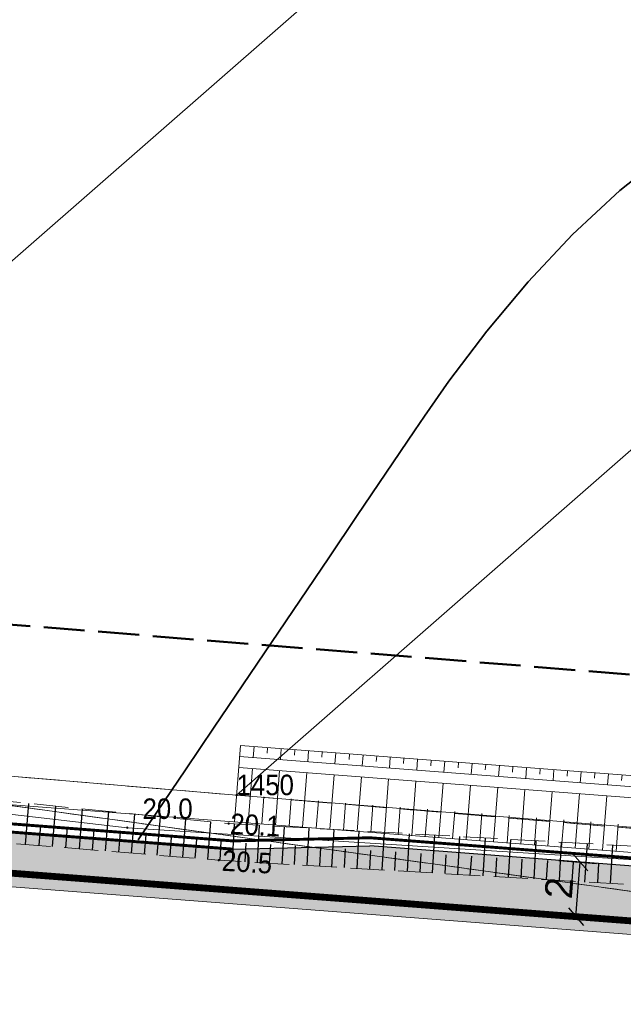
# Model space of a CAD drawing. Header units: metres. Extents: x 6551181 to 6555585, y 5935140 to 5937297.
# Tile 78 of 97: x 6551694 to 6551716, y 5935946 to 5935982. Entities that reach past the tile are written whole.
import ezdxf
from ezdxf.enums import TextEntityAlignment as Align

# ---------------------------------------------------------------- set-up
doc = ezdxf.new("R2010")
doc.units = ezdxf.units.M
for name, pattern in [('1.5_0.5', [2, 1.5, -0.5]), ('218-500', [1, 0.5, -0.5]), ('219-500', [0]), ('HIDDEN2', [0.1875, 0.125, -0.0625]), ('mz1.25_0.5', [1.75, 1.25, -0.5])]:
    doc.linetypes.add(name, pattern=pattern)
for name, color, linetype in [('000 Inne (niezydentyfikowane)', 7, 'Continuous'), ('203-Punkt załamania granicy działki nie stabilizowany', 7, 'Continuous'), ('203-Punkt załamania granicy działki nie stabilizowany-Atr104', 7, 'Continuous'), ('217-Granica konturu klasyfikcyjnego', 7, 'Continuous'), ('218-Granica użytku', 7, 'Continuous'), ('219-Linia granicy', 7, 'Continuous'), ('814-Warstwica pogrubiona linia', 7, 'Continuous'), ('_obrzeże 8x30', 2, 'Continuous'), ('jezdnia (powierzchnia)', 7, 'Continuous'), ('Obszar opracowania', 7, 'Continuous'), ('przewód telekomunikacyjny (linia)', 7, 'Continuous'), ('punkt wysokościowy naturalny', 7, 'Continuous'), ('punkt wysokościowy naturalny-Atr2', 7, 'Continuous'), ('skarpa nieumocniona (powierzchnia)', 7, 'Continuous')]:
    doc.layers.add(name, color=color, linetype=linetype)
for name, color, linetype, lineweight in [('_krawężnik 15x30', 30, 'Continuous', 13), ('_kreskowanie chodnik', 52, 'Continuous', 0), ('_kreskowanie zjazd', 252, 'Continuous', 0), ('_rowy', 3, 'Continuous', 13), ('_rowy2', 3, 'Continuous', 13), ('_wymiar', 140, 'Continuous', 5)]:
    doc.layers.add(name, color=color, linetype=linetype, lineweight=lineweight)
doc.layers.add('_linie pomocnicze', color=202, linetype='Continuous', lineweight=13, plot=False)
doc.styles.add('marcin', font='arial.ttf')
doc.styles.get("Standard").update_dxf_attribs({"font": 'arial.ttf'})
doc.dimstyles.new('marcin', dxfattribs={"dimscale": 0.2, "dimtxt": 8, "dimasz": 6, "dimexe": 3, "dimexo": 0.625, "dimgap": 3, "dimtad": 1, "dimdec": 3, "dimrnd": 0.01, "dimtxsty": 'marcin', "dimblk": 'OBLIQUE', "dimcen": 2.5, "dimclrd": 256, "dimadec": 0, "dimazin": 0, "dimtfac": 1, "dimtdec": 3, "dimtmove": 1, "dimatfit": 3, "dimfxl": 8, "dimfxlon": 1, "dimarcsym": 0})

# ---------------------------------------------------------------- blocks, each defined once
blk = doc.blocks.new('203')
at = {"linetype": 'Continuous', "lineweight": 0}
h = blk.add_hatch(color=0, dxfattribs=at)
edge = h.paths.add_edge_path()
edge.add_arc((0, 0), 0.045, 0, 360)
blk = doc.blocks.new('PW01')
at = {"linetype": 'Continuous', "lineweight": 13}
h = blk.add_hatch(color=0, dxfattribs=at)
edge = h.paths.add_edge_path()
edge.add_arc((0, 0), 0.045, 0, 360)
blk = doc.blocks.new('_Oblique')
at = {"color": 0, "linetype": 'ByBlock', "lineweight": -2}
blk.add_line((-0.5, -0.5), (0.5, 0.5), dxfattribs=at)
blk = doc.blocks.new('*D1209')
at = {"layer": '_wymiar', "color": 0, "lineweight": -2, "transparency": 16777216}
for p, q in [((6551714.018, 5935950.857), (6551715.396, 5935950.751)), ((6551713.865, 5935948.863), (6551715.242, 5935948.757))]:
    blk.add_line(p, q, dxfattribs=at)
at = {"layer": '_wymiar', "lineweight": -2, "transparency": 16777216}
blk.add_line((6551714.644, 5935948.803), (6551714.798, 5935950.797), dxfattribs=at)
at = {"layer": 'Defpoints', "color": 0, "transparency": 16777216}
for p in [(6551713.894, 5935950.867), (6551714.798, 5935950.797), (6551713.74, 5935948.873)]:
    blk.add_point(p, dxfattribs=at)
at = {"layer": '_wymiar', "lineweight": -2, "transparency": 16777216, "xscale": 0.6000000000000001, "yscale": 0.6000000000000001, "zscale": 0.6000000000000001}
for p, rotation in [((6551714.798, 5935950.797), 85.59277261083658), ((6551714.644, 5935948.803), 265.5927726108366)]:
    blk.add_blockref('_Oblique', p, dxfattribs=dict(at, rotation=rotation))
at = {"layer": '_wymiar', "color": 0, "transparency": 16777216, "insert": (6551714.021, 5935949.854), "char_height": 1, "attachment_point": 5, "rotation": 85.5928, "style": 'marcin'}
blk.add_mtext('2', dxfattribs=at)

msp = doc.modelspace()

# ---------------------------------------------------------------- hatches: boundary and pattern name
at = {"layer": '_kreskowanie chodnik'}
h = msp.add_hatch(color=223, dxfattribs=at)
h.dxf.hatch_style = 1
h.paths.add_polyline_path([(6551361.9151, 5936137.4929), (6551364.0337, 5936137.4929), (6551364.3599, 5936137.8159), (6551361.3348, 5936141.0225), (6551359.8914, 5936139.6381), (6551359.8913, 5936139.638)])
h.paths.add_polyline_path([(6551380.1526, 5936119.3023, -0.0024274), (6551383.5731, 5936115.8572), (6551383.5731, 5936115.8572), (6551385.7012, 5936115.8292), (6551386.0588, 5936116.1787, 0.0031812), (6551381.5649, 5936120.7183), (6551367.9318, 5936134.3165), (6551367.5765, 5936133.9646), (6551367.5792, 5936131.8433)])
h.paths.add_polyline_path([(6551427.8011, 5936072.0648, -0.0079112), (6551423.437, 5936076.5601), (6551394.6741, 5936107.1418, 0.0037268), (6551389.5375, 5936112.5838), (6551389.5375, 5936112.5838), (6551389.1765, 5936112.2379), (6551389.1363, 5936110.1082, -0.0029746), (6551393.2134, 5936105.7757), (6551421.9802, 5936075.1899, 0.0058707), (6551425.2377, 5936071.8069), (6551427.4311, 5936071.7391)])
h.paths.add_polyline_path([(6551509.0487, 5936009.3448), (6551499.4703, 5936015.6354, -0.014146), (6551476.3685, 5936031.761), (6551467.4747, 5936038.3509, -0.0195357), (6551446.2823, 5936055.375), (6551437.7324, 5936062.8108, -0.010811), (6551431.3954, 5936068.5674), (6551431.0185, 5936068.2357), (6551430.9839, 5936066.2071, 0.0091534), (6551436.4199, 5936061.3017), (6551444.9698, 5936053.8659, 0.0195357), (6551466.284, 5936036.744), (6551475.1778, 5936030.1541, 0.014146), (6551498.3724, 5936013.9637), (6551506.5985, 5936008.5612), (6551508.6757, 5936008.9916)])
h.paths.add_polyline_path([(6551576.1216, 5935970.8749), (6551576.2833, 5935971.348, -0.0591224), (6551544.8377, 5935986.4374), (6551517.8132, 5936003.5887), (6551513.1363, 5936006.6602), (6551512.855, 5936006.2468), (6551513.2853, 5936004.1696), (6551513.2853, 5936004.1696), (6551516.7283, 5936001.9084), (6551543.766, 5935984.7488, 0.0566981), (6551574.267, 5935969.9309), (6551574.267, 5935969.9309)])
h.paths.add_polyline_path([(6551591.7085, 5935964.9446), (6551593.4627, 5935966.0998), (6551593.8882, 5935968.2679), (6551593.8884, 5935968.2689), (6551592.91, 5935968.4763), (6551592.5812, 5935966.8005, -0.0201257), (6551581.0571, 5935969.8064), (6551580.9035, 5935969.3306), (6551581.9193, 5935967.4615, 0.0168508), (6551591.7085, 5935964.9446)])
h.paths.add_polyline_path([(6551613.4044, 5935960.6424), (6551613.4491, 5935960.6336), (6551615.1652, 5935961.8255), (6551615.2615, 5935962.3161), (6551600.4251, 5935965.2276), (6551600.7371, 5935966.8177), (6551598.7804, 5935967.2324), (6551598.7798, 5935967.2298), (6551598.3662, 5935965.1221), (6551599.5493, 5935963.3613), (6551599.5493, 5935963.3613)])
h.paths.add_polyline_path([(6551620.1679, 5935961.3533), (6551620.07, 5935960.8543), (6551621.2097, 5935959.1107), (6551621.2097, 5935959.1107), (6551621.2547, 5935959.1019), (6551624.3175, 5935958.5008, 0.0114164), (6551642.3152, 5935955.3939), (6551642.3152, 5935955.3939), (6551644.0057, 5935956.6611), (6551644.0743, 5935957.1564, -0.0123461), (6551624.7026, 5935960.4634)])
h.paths.add_polyline_path([(6551649.0433, 5935956.4658), (6551648.9776, 5935955.9701), (6551650.239, 5935954.2925, 0.0127985), (6551670.6057, 5935952.1973), (6551677.038, 5935951.7015), (6551678.6488, 5935953.0818), (6551678.6872, 5935953.5803), (6551670.7594, 5935954.1913, -0.013718)])
h.paths.add_polyline_path([(6551707.1015, 5935951.3904), (6551702.0779, 5935951.2761), (6551702.0779, 5935951.2761), (6551683.634, 5935952.6976), (6551683.634, 5935952.6976), (6551685.0143, 5935951.0867), (6551730.6343, 5935947.5707), (6551750.6634, 5935946.1799), (6551752.2637, 5935947.5724), (6551752.2983, 5935948.0712), (6551730.7804, 5935949.5654), (6551707.1015, 5935951.3904)])
h.paths.add_polyline_path([(6551758.6441, 5935945.6257), (6551796.2401, 5935943.0151, 0.2134218), (6551800.84, 5935944.7005), (6551757.2863, 5935947.7248), (6551757.2517, 5935947.226)])
at = {"layer": '_kreskowanie zjazd'}
h = msp.add_hatch(color=256, dxfattribs=at)
h.dxf.hatch_style = 1
h.paths.add_polyline_path([(6551796.2401, 5935943.0151), (6551758.6441, 5935945.6257), (6551750.6634, 5935946.1799), (6551730.6343, 5935947.5707), (6551685.0143, 5935951.0867), (6551677.038, 5935951.7015), (6551670.6057, 5935952.1973, -0.0127985), (6551650.239, 5935954.2925, -0.0050001), (6551642.3152, 5935955.3939), (6551642.3152, 5935955.3939, -0.0114164), (6551624.3175, 5935958.5008), (6551621.2547, 5935959.1019), (6551621.2097, 5935959.1107), (6551613.4491, 5935960.6336), (6551613.4044, 5935960.6424), (6551599.5493, 5935963.3613), (6551599.5493, 5935963.3613), (6551595.2584, 5935964.2033, -0.0060443), (6551591.7085, 5935964.9446), (6551591.7085, 5935964.9446, -0.0084248), (6551586.7927, 5935966.1206, -0.0084248), (6551581.9193, 5935967.4615), (6551581.9193, 5935967.4615, -0.0000682), (6551581.88, 5935967.473), (6551581.88, 5935967.473, -0.0133357), (6551574.267, 5935969.9309), (6551574.267, 5935969.9309, -0.0502078), (6551547.0711, 5935982.7107, -0.0064718), (6551543.766, 5935984.7488), (6551516.7283, 5936001.9084), (6551513.2853, 5936004.1696), (6551513.2853, 5936004.1696), (6551506.5985, 5936008.5612), (6551498.3724, 5936013.9637, -0.014146), (6551475.1778, 5936030.1541), (6551466.284, 5936036.744, -0.0195357), (6551444.9698, 5936053.8659), (6551436.4199, 5936061.3017, -0.0077486), (6551431.8064, 5936065.4414, -0.0100015), (6551426.0452, 5936070.9924, -0.0073044), (6551421.9802, 5936075.1899), (6551393.2134, 5936105.7757, 0.0029746), (6551389.1363, 5936110.1082), (6551389.1363, 5936110.1082, 0.0040001), (6551383.5731, 5936115.8572), (6551383.5731, 5936115.8572, 0.0024274), (6551380.1526, 5936119.3023), (6551367.5792, 5936131.8433), (6551361.9151, 5936137.4929), (6551359.8144, 5936139.5881), (6551359.4506, 5936139.2449), (6551379.7995, 5936118.9483, -0.009403), (6551392.8482, 5936105.4342), (6551421.6159, 5936074.8473, 0.0250591), (6551436.0918, 5936060.9244), (6551444.6417, 5936053.4886, 0.0195357), (6551465.9863, 5936036.3423), (6551474.8802, 5936029.7523, 0.014146), (6551498.0979, 5936013.5458), (6551516.4571, 5936001.4883), (6551543.4981, 5935984.3266, 0.0932025), (6551595.1621, 5935963.7127), (6551624.2212, 5935958.0102, 0.0292221), (6551670.5673, 5935951.6987), (6551730.5978, 5935947.072), (6551796.2055, 5935942.5163)])

# ---------------------------------------------------------------- linework, layer by layer
at = {"layer": '000 Inne (niezydentyfikowane)', "color": 7, "linetype": 'Continuous', "lineweight": 25, "flags": 128}
for points in [[(6551694.51, 5935951.45), (6551694.63, 5935952.95)], [(6551695.5, 5935951.37), (6551695.62, 5935952.85)], [(6551696.48, 5935951.29), (6551696.6, 5935952.75)], [(6551697.44, 5935951.21), (6551697.56, 5935952.65)], [(6551698.39, 5935951.13), (6551698.51, 5935952.56)], [(6551699.33, 5935951.05), (6551699.45, 5935952.46)], [(6551700.26, 5935950.98), (6551700.37, 5935952.37)], [(6551695.01, 5935951.41), (6551695.07, 5935952.15)], [(6551695.99, 5935951.33), (6551696.05, 5935952.06)], [(6551696.96, 5935951.25), (6551697.02, 5935951.97)], [(6551701.18, 5935950.9), (6551701.29, 5935952.28)], [(6551702.08, 5935950.84), (6551702.16, 5935952.2)], [(6551702.99, 5935950.79), (6551703.07, 5935952.15)], [(6551703.9, 5935950.73), (6551703.98, 5935952.1)], [(6551704.81, 5935950.68), (6551704.89, 5935952.05)], [(6551705.72, 5935950.62), (6551705.8, 5935951.99)], [(6551697.92, 5935951.17), (6551697.98, 5935951.89)], [(6551698.86, 5935951.09), (6551698.92, 5935951.8)], [(6551699.8, 5935951.02), (6551699.85, 5935951.71)], [(6551700.72, 5935950.94), (6551700.78, 5935951.63)], [(6551706.64, 5935950.57), (6551706.72, 5935951.94)], [(6551707.56, 5935950.52), (6551707.64, 5935951.89)], [(6551708.48, 5935950.46), (6551708.56, 5935951.84)], [(6551709.4, 5935950.41), (6551709.48, 5935951.79)], [(6551710.32, 5935950.35), (6551710.4, 5935951.74)], [(6551711.25, 5935950.3), (6551711.33, 5935951.69)], [(6551712.18, 5935950.24), (6551712.26, 5935951.63)], [(6551701.63, 5935950.87), (6551701.67, 5935951.55)], [(6551702.54, 5935950.81), (6551702.58, 5935951.49)], [(6551703.44, 5935950.76), (6551703.48, 5935951.44)], [(6551704.35, 5935950.71), (6551704.39, 5935951.39)], [(6551705.27, 5935950.65), (6551705.31, 5935951.34)], [(6551706.18, 5935950.6), (6551706.22, 5935951.28)], [(6551707.1, 5935950.54), (6551707.14, 5935951.23)], [(6551713.11, 5935950.19), (6551713.19, 5935951.58)], [(6551714.04, 5935950.13), (6551714.12, 5935951.53)], [(6551714.97, 5935950.07), (6551715.06, 5935951.48)], [(6551715.91, 5935950.02), (6551715.99, 5935951.42)], [(6551708.02, 5935950.49), (6551708.06, 5935951.18)], [(6551708.94, 5935950.43), (6551708.98, 5935951.12)], [(6551709.86, 5935950.38), (6551709.9, 5935951.07)], [(6551710.78, 5935950.32), (6551710.83, 5935951.02)], [(6551711.71, 5935950.27), (6551711.75, 5935950.96)], [(6551712.64, 5935950.21), (6551712.68, 5935950.91)], [(6551713.57, 5935950.16), (6551713.61, 5935950.86)], [(6551714.51, 5935950.1), (6551714.55, 5935950.8)], [(6551715.44, 5935950.05), (6551715.48, 5935950.75)]]:
    msp.add_lwpolyline(points, dxfattribs=at)
at = {"layer": '217-Granica konturu klasyfikcyjnego', "color": 3, "linetype": '1.5_0.5', "lineweight": 18, "flags": 128}
for points in [[(6551614.59, 5935963.86), (6551817.148, 5935935.8192)], [(6551674.33, 5935955.59), (6551702.23, 5935953.25)], [(6551702.23, 5935953.25), (6551764.57, 5935948.02)]]:
    msp.add_lwpolyline(points, dxfattribs=at)
at = {"layer": '218-Granica użytku', "color": 3, "linetype": '218-500', "lineweight": 18, "flags": 128}
for points in [[(6551614.59, 5935963.86), (6551817.148, 5935935.8192)], [(6551674.33, 5935955.59), (6551702.23, 5935953.25)], [(6551702.23, 5935953.25), (6551764.57, 5935948.02)]]:
    msp.add_lwpolyline(points, dxfattribs=at)
at = {"layer": '219-Linia granicy', "color": 7, "linetype": '219-500', "lineweight": 18, "flags": 128}
for points in [[(6551702.23, 5935953.25), (6551911.38, 5936136.36)], [(6551766.99, 5936036.66), (6551674.33, 5935955.59)], [(6551817.148, 5935935.8192), (6551614.59, 5935963.86)], [(6551674.33, 5935955.59), (6551702.23, 5935953.25)], [(6551702.23, 5935953.25), (6551795.19, 5935945.7)]]:
    msp.add_lwpolyline(points, dxfattribs=at)
at = {"layer": '814-Warstwica pogrubiona linia', "color": 32, "linetype": 'Continuous', "lineweight": 35, "flags": 128}
msp.add_lwpolyline([(6551718.067, 5935976.823), (6551716.25, 5935975.378), (6551714.522, 5935973.767), (6551712.895, 5935972.037), (6551711.383, 5935970.234), (6551709.997, 5935968.404), (6551709.1, 5935967.12), (6551708.742, 5935966.591), (6551707.695, 5935965.04), (6551706.647, 5935963.489), (6551705.6, 5935961.938), (6551704.553, 5935960.387), (6551703.506, 5935958.836), (6551702.459, 5935957.285), (6551701.412, 5935955.734), (6551700.366, 5935954.183), (6551699.319, 5935952.632), (6551698.63, 5935951.61)], dxfattribs=at)
at = {"layer": '_krawężnik 15x30', "lineweight": 40, "ltscale": 5}
msp.add_lwpolyline([(6551750.6634, 5935946.1799, 0.25, 0.25, 0), (6551730.6343, 5935947.5707, 0.25, 0.25, 0), (6551685.0143, 5935951.0867, 0.25, 0.25, 0)], format="xyseb", dxfattribs=at)
at = {"layer": '_linie pomocnicze'}
for points in [[(6551796.2401, 5935943.0151), (6551730.6343, 5935947.5707), (6551670.6057, 5935952.1973, -0.0292221), (6551624.3175, 5935958.5008), (6551595.2584, 5935964.2033, -0.0932025), (6551543.766, 5935984.7488), (6551516.7283, 5936001.9084), (6551498.3724, 5936013.9637, -0.014146), (6551475.1778, 5936030.1541), (6551466.284, 5936036.744, -0.0195357), (6551444.9698, 5936053.8659), (6551436.4199, 5936061.3017, -0.0250591), (6551421.9802, 5936075.1899), (6551393.2134, 5936105.7757, 0.0094023), (6551380.1526, 5936119.3023), (6551359.8144, 5936139.5881)], [(6551796.2055, 5935942.5163), (6551730.5978, 5935947.072), (6551670.5673, 5935951.6987, -0.0292221), (6551624.2212, 5935958.0102), (6551595.1621, 5935963.7127, -0.0932025), (6551543.4981, 5935984.3266), (6551516.4571, 5936001.4883), (6551498.0979, 5936013.5458, -0.014146), (6551474.8802, 5936029.7523), (6551465.9863, 5936036.3423, -0.0195357), (6551444.6417, 5936053.4886), (6551436.0918, 5936060.9244, -0.0250591), (6551421.6159, 5936074.8473), (6551392.8482, 5936105.4342, 0.009403), (6551379.7995, 5936118.9483), (6551359.4506, 5936139.2449)]]:
    msp.add_lwpolyline(points, format="xyb", dxfattribs=at)
at = {"layer": '_obrzeże 8x30', "color": 232, "linetype": 'HIDDEN2', "lineweight": 40, "ltscale": 4, "const_width": 0.1067}
for points in [[(6551702.1009, 5935951.5752), (6551683.6571, 5935952.9967)], [(6551702.071, 5935951.576), (6551707.1096, 5935951.6906)]]:
    msp.add_lwpolyline(points, dxfattribs=at)
at = {"layer": '_obrzeże 8x30', "color": 176, "linetype": 'HIDDEN2', "lineweight": 40, "ltscale": 4, "const_width": 0.1067}
msp.add_lwpolyline([(6551702.0779, 5935951.2761), (6551683.634, 5935952.6976)], dxfattribs=at)
at = {"layer": '_obrzeże 8x30', "color": 232, "linetype": 'HIDDEN2', "lineweight": 40, "ltscale": 4}
msp.add_lwpolyline([(6551751.8203, 5935948.4051, 0.1067, 0.1067, 0), (6551730.8023, 5935949.8646, 0.1067, 0.1067, 0), (6551707.1096, 5935951.6906, 0.1067, 0.1067, 0)], format="xyseb", dxfattribs=at)
at = {"layer": '_obrzeże 8x30'}
for points in [[(6551702.0779, 5935951.2761), (6551707.1015, 5935951.3904)], [(6551752.2983, 5935948.0712), (6551730.7804, 5935949.5654), (6551707.1015, 5935951.3904)]]:
    msp.add_lwpolyline(points, dxfattribs=at)
at = {"layer": '_rowy'}
for points in [[(6551702.1547, 5935952.2731), (6551702.3699, 5935955.0648)], [(6551752.5269, 5935951.3633), (6551731.0215, 5935952.8566), (6551702.3699, 5935955.0648)], [(6551703.3515, 5935954.7886), (6551703.3669, 5935954.988)], [(6551704.3486, 5935954.7117), (6551704.364, 5935954.9111)], [(6551705.3456, 5935954.6349), (6551705.361, 5935954.8343)], [(6551749.7121, 5935951.1578), (6551730.9923, 5935952.4576), (6551702.3391, 5935954.666)], [(6551706.3427, 5935954.558), (6551706.358, 5935954.7574)], [(6551707.3397, 5935954.4812), (6551707.3551, 5935954.6806)], [(6551708.3368, 5935954.4043), (6551708.3521, 5935954.6038)], [(6551709.3338, 5935954.3275), (6551709.3492, 5935954.5269)], [(6551749.6844, 5935950.7587), (6551730.9631, 5935952.0587), (6551702.3084, 5935954.2672)], [(6551710.3308, 5935954.2507), (6551710.3462, 5935954.4501)], [(6551711.3279, 5935954.1738), (6551711.3433, 5935954.3732)], [(6551712.3249, 5935954.097), (6551712.3403, 5935954.2964)], [(6551713.322, 5935954.0201), (6551713.3373, 5935954.2195)], [(6551714.319, 5935953.9433), (6551714.3344, 5935954.1427)], [(6551715.3161, 5935953.8664), (6551715.3314, 5935954.0658)], [(6551716.3131, 5935953.7896), (6551716.3285, 5935953.989)], [(6551752.3329, 5935948.57), (6551730.817, 5935950.064), (6551683.7109, 5935953.6946)], [(6551703.1518, 5935952.1963), (6551703.2286, 5935953.1933)], [(6551704.1488, 5935952.1194), (6551704.2256, 5935953.1165)], [(6551705.1458, 5935952.0426), (6551705.2227, 5935953.0396)], [(6551706.1429, 5935951.9657), (6551706.2197, 5935952.9628)], [(6551707.1399, 5935951.8889), (6551707.2168, 5935952.8859)], [(6551708.137, 5935951.812), (6551708.2138, 5935952.8091)], [(6551709.134, 5935951.7352), (6551709.2109, 5935952.7322)], [(6551710.1311, 5935951.6583), (6551710.2079, 5935952.6554)], [(6551711.1281, 5935951.5815), (6551711.2049, 5935952.5785)], [(6551712.1251, 5935951.5047), (6551712.202, 5935952.5017)], [(6551713.1222, 5935951.4278), (6551713.199, 5935952.4249)], [(6551714.1192, 5935951.351), (6551714.1961, 5935952.348)], [(6551715.1163, 5935951.2741), (6551715.1931, 5935952.2712)], [(6551716.1133, 5935951.1973), (6551716.1902, 5935952.1943)]]:
    msp.add_lwpolyline(points, dxfattribs=at)
at = {"layer": '_rowy2', "lineweight": 15, "ltscale": 4}
for points in [[(6551702.8377, 5935954.6276), (6551702.8684, 5935955.0264)], [(6551703.8347, 5935954.5507), (6551703.8654, 5935954.9496)], [(6551704.8317, 5935954.4739), (6551704.8625, 5935954.8727)], [(6551705.8288, 5935954.3971), (6551705.8595, 5935954.7959)], [(6551706.8258, 5935954.3202), (6551706.8566, 5935954.719)], [(6551707.8229, 5935954.2434), (6551707.8536, 5935954.6422)], [(6551708.8199, 5935954.1665), (6551708.8507, 5935954.5653)], [(6551709.817, 5935954.0897), (6551709.8477, 5935954.4885)], [(6551702.6532, 5935952.2347), (6551702.8069, 5935954.2288)], [(6551703.6503, 5935952.1578), (6551703.804, 5935954.1519)], [(6551710.814, 5935954.0128), (6551710.8447, 5935954.4116)], [(6551711.811, 5935953.936), (6551711.8418, 5935954.3348)], [(6551712.8081, 5935953.8591), (6551712.8388, 5935954.258)], [(6551713.8051, 5935953.7823), (6551713.8359, 5935954.1811)], [(6551714.8022, 5935953.7054), (6551714.8329, 5935954.1043)], [(6551704.6473, 5935952.081), (6551704.801, 5935954.0751)], [(6551705.6444, 5935952.0041), (6551705.798, 5935953.9982)], [(6551706.6414, 5935951.9273), (6551706.7951, 5935953.9214)], [(6551707.6384, 5935951.8505), (6551707.7921, 5935953.8445)], [(6551708.6355, 5935951.7736), (6551708.7892, 5935953.7677)], [(6551715.7992, 5935953.6286), (6551715.83, 5935954.0274)], [(6551709.6325, 5935951.6968), (6551709.7862, 5935953.6909)], [(6551710.6296, 5935951.6199), (6551710.7833, 5935953.614)], [(6551711.6266, 5935951.5431), (6551711.7803, 5935953.5372)], [(6551712.6237, 5935951.4662), (6551712.7773, 5935953.4603)], [(6551713.6207, 5935951.3894), (6551713.7744, 5935953.3835)], [(6551714.6177, 5935951.3125), (6551714.7714, 5935953.3066)], [(6551715.6148, 5935951.2357), (6551715.7685, 5935953.2298)]]:
    msp.add_lwpolyline(points, dxfattribs=at)
at = {"layer": 'jezdnia (powierzchnia)', "color": 7, "linetype": '1.5_0.5', "lineweight": 18, "flags": 128}
msp.add_lwpolyline([(6551328.96, 5936334.85), (6551328.85, 5936339.4), (6551328.73, 5936357.03), (6551328.59, 5936376.23), (6551328.4, 5936397.13), (6551328.02, 5936414.29), (6551322.56, 5936409.84), (6551322.26, 5936398.68), (6551322.27, 5936387.64), (6551322.38, 5936376.93), (6551322.42, 5936367), (6551322.25, 5936346.98), (6551322.6, 5936337.31), (6551322.85, 5936327.45), (6551322.83, 5936325.77), (6551322.74, 5936320.86), (6551322.68, 5936317.17), (6551322.78, 5936307.21), (6551322.67, 5936297.56), (6551322.68, 5936287.57), (6551322.74, 5936279.01), (6551322.14, 5936267.97), (6551321.65, 5936262.65), (6551321.72, 5936261), (6551321.78, 5936259.98), (6551322.11, 5936257.72), (6551322.27, 5936255.96), (6551322.39, 5936254.52), (6551322.15, 5936252.96), (6551321.69, 5936250.98), (6551320.76, 5936248.16), (6551319.46, 5936245.23), (6551318.96, 5936243.62), (6551318.38, 5936241.01), (6551316.02, 5936222.64), (6551315.83, 5936219.84), (6551316.38, 5936210.81), (6551316.01, 5936207.91), (6551315.14, 5936200.41), (6551314.97, 5936199.68), (6551313.67, 5936198.52), (6551311.34, 5936197.7), (6551307.54, 5936198.81), (6551305.83, 5936196.21), (6551312.51, 5936190.73), (6551313.39, 5936189.35), (6551312.99, 5936186.91), (6551312.92, 5936183.49), (6551313.3, 5936180.11), (6551314.08, 5936177.55), (6551314.7, 5936175.79), (6551314.44, 5936174.65), (6551312.67, 5936172.43), (6551311.85, 5936172.5), (6551311.19, 5936171.27), (6551311.05, 5936169.19), (6551311.25, 5936168.73), (6551309.45, 5936165.18), (6551312.18, 5936163.98), (6551313.59, 5936166.07), (6551317.23, 5936168.57), (6551319.56, 5936168.77), (6551324.09, 5936164.11), (6551325.69, 5936162.67), (6551325.47, 5936161.1), (6551327.95, 5936158.95), (6551329.62, 5936159.04), (6551332.98, 5936156.08), (6551340.48, 5936149.19), (6551347.83, 5936142.43), (6551354.99, 5936135.82), (6551361.1, 5936130.02), (6551368.01, 5936123.21), (6551374.45, 5936116.65), (6551380.77, 5936110.1), (6551380.75, 5936107.84), (6551380.43, 5936106.99), (6551383.32, 5936104.18), (6551384.35, 5936104.44), (6551386.16, 5936104.24), (6551387.51, 5936103), (6551394.02, 5936096.15), (6551400.74, 5936089.06), (6551407.43, 5936082.07), (6551414.96, 5936073.7), (6551417.26, 5936071.24), (6551417.54, 5936068.85), (6551417.08, 5936067.39), (6551416.53, 5936066.51), (6551418.44, 5936064.69), (6551420.06, 5936065.32), (6551421.11, 5936065.47), (6551423.09, 5936065.27), (6551427.21, 5936061.47), (6551434.23, 5936055.28), (6551441.76, 5936048.87), (6551449.56, 5936042.36), (6551457.43, 5936035.97), (6551465.65, 5936029.87), (6551474.74, 5936023.08), (6551483.63, 5936016.83), (6551492.82, 5936010.56), (6551496.69, 5936007.92), (6551496.38, 5936006.4), (6551500.73, 5936003.64), (6551502.28, 5936004.36), (6551510, 5935999.26), (6551519.09, 5935993.33), (6551527.43, 5935987.94), (6551535.54, 5935982.98), (6551543.65, 5935977.72), (6551552.14, 5935972.93), (6551561.61, 5935968.23), (6551570.6, 5935964.82), (6551581.27, 5935961.57), (6551591.01, 5935959.14), (6551597.53, 5935957.63), (6551598.04, 5935956.71), (6551598.34, 5935954.89), (6551601.02, 5935954.23), (6551603.27, 5935956.5), (6551604.19, 5935956.44), (6551614.44, 5935954.25), (6551624.03, 5935952.41), (6551633.65, 5935950.68), (6551643.66, 5935949.13), (6551649.85, 5935948.21), (6551660.16, 5935947.16), (6551670.33, 5935946.28), (6551680.51, 5935945.58), (6551690.73, 5935944.67), (6551701.45, 5935943.82), (6551706.39, 5935943.35), (6551707.39, 5935941.45), (6551711.28, 5935940.88), (6551713.28, 5935942.8), (6551715.25, 5935942.66), (6551721.35, 5935942.22), (6551752.78, 5935940.08), (6551762.58, 5935939.42), (6551772.73, 5935938.68), (6551783.19, 5935937.92), (6551793.12, 5935937.25), (6551803.61, 5935936.53), (6551816.47, 5935935.66), (6551827.08, 5935934.95), (6551837.44, 5935934.3), (6551838.95, 5935934.11), (6551840.54, 5935930.96), (6551844.05, 5935930.93), (6551845.21, 5935933.24), (6551845.88, 5935933.65), (6551848.35, 5935933.59), (6551864.54, 5935932.06), (6551872.1, 5935931.21), (6551883.27, 5935929.95), (6551887.52, 5935929.3), (6551888.3, 5935928.47), (6551889.27, 5935927), (6551889.8, 5935925.29), (6551888.46, 5935921.18), (6551893.61, 5935921.03), (6551897.26, 5935920.92), (6551897.56, 5935926.27), (6551899.74, 5935927.57), (6551904.71, 5935926.85), (6551911.07, 5935925.83), (6551911.71, 5935924.67), (6551912.04, 5935923.9), (6551915.56, 5935923.37), (6551916.14, 5935924.18), (6551916.85, 5935924.92), (6551923.67, 5935923.8), (6551933.47, 5935922.17), (6551946.23, 5935919.92), (6551946.86, 5935918.95), (6551946.97, 5935917.94), (6551949.03, 5935915.66), (6551950.87, 5935917.18), (6551951.58, 5935918.19), (6551952.42, 5935918.86), (6551960.7, 5935917.37), (6551971.47, 5935915.4), (6551981.95, 5935913.57), (6551992.49, 5935911.65), (6551995.74, 5935911.01), (6551996.16, 5935910.41), (6551996.41, 5935909.03), (6552000.08, 5935908.33), (6552001.09, 5935909.46), (6552001.34, 5935909.66), (6552001.89, 5935909.89), (6552011.06, 5935908.38), (6552016.54, 5935907.3), (6552016.98, 5935906.37), (6552017.08, 5935905.24), (6552021, 5935904.44), (6552021.75, 5935905.56), (6552022.37, 5935906.31), (6552031.19, 5935904.66), (6552041.47, 5935902.98), (6552051.85, 5935901.04), (6552054.87, 5935900.36), (6552055.79, 5935898.24), (6552061.21, 5935896.92), (6552062.37, 5935898.83), (6552071.26, 5935896.73), (6552082.21, 5935893.77), (6552092.4, 5935891.09), (6552102.69, 5935888.17), (6552113.23, 5935885.31), (6552123.85, 5935882.37), (6552135.02, 5935879.28), (6552145.58, 5935876.34), (6552156.23, 5935873.42), (6552166.76, 5935870.42), (6552177.31, 5935867.56), (6552187.87, 5935864.65), (6552198.25, 5935861.79), (6552209.38, 5935858.53), (6552220.11, 5935855.69), (6552230.86, 5935852.63), (6552241.36, 5935849.67), (6552251.73, 5935846.66), (6552262.36, 5935843.89), (6552273.37, 5935841.27), (6552283.55, 5935838.85), (6552294.39, 5935836.69), (6552304.73, 5935835.22), (6552315.64, 5935833.74), (6552325.3, 5935832.55), (6552341.64, 5935830.38), (6552342.44, 5935829.69), (6552342.92, 5935828.2), (6552347.56, 5935827.77), (6552348.74, 5935829.5), (6552357.01, 5935828.52), (6552367.7, 5935827.13), (6552378.13, 5935825.75), (6552388.65, 5935824.39), (6552399.32, 5935823.07), (6552410.02, 5935821.67), (6552421.24, 5935820.34), (6552432.45, 5935818.68), (6552443.48, 5935817.42), (6552453.95, 5935816.03), (6552464.58, 5935814.75), (6552475.04, 5935813.29), (6552485.68, 5935811.95), (6552496.02, 5935810.59), (6552506.48, 5935809.35), (6552517.51, 5935807.84), (6552527.97, 5935806.56), (6552538.97, 5935805.09), (6552549.67, 5935803.82), (6552560.33, 5935802.42), (6552563.29, 5935802), (6552563.74, 5935801.13), (6552564.02, 5935800.22), (6552567.24, 5935799.81), (6552567.73, 5935800.53), (6552568.53, 5935801.4), (6552572.89, 5935801.02), (6552583.15, 5935799.96), (6552593.78, 5935798.88), (6552604.38, 5935797.88), (6552604.85, 5935803.41), (6552594.33, 5935804.61), (6552583.62, 5935805.8), (6552573.64, 5935806.91), (6552560.78, 5935808.39), (6552550.39, 5935809.67), (6552539.28, 5935811.02), (6552528.7, 5935812.3), (6552517.88, 5935813.68), (6552507.21, 5935815.18), (6552496.69, 5935816.5), (6552486.46, 5935817.81), (6552475.57, 5935819.24), (6552465.35, 5935820.56), (6552454.34, 5935821.99), (6552444.06, 5935823.33), (6552432.93, 5935824.71), (6552421.95, 5935826.21), (6552410.72, 5935827.55), (6552399.95, 5935828.95), (6552389.17, 5935830.26), (6552378.67, 5935831.73), (6552368.16, 5935833.12), (6552357.84, 5935834.4), (6552341.74, 5935836.31), (6552336.11, 5935837.13), (6552334.8, 5935838.98), (6552330.67, 5935843.7), (6552318.52, 5935843.8), (6552316.94, 5935839.51), (6552316.2, 5935839.6), (6552305.46, 5935841.19), (6552295.05, 5935842.73), (6552284.97, 5935844.88), (6552274.4, 5935847.14), (6552263.73, 5935849.7), (6552253.14, 5935852.53), (6552242.97, 5935855.52), (6552232.46, 5935858.37), (6552221.65, 5935861.46), (6552210.76, 5935864.4), (6552199.91, 5935867.46), (6552189.25, 5935870.45), (6552178.83, 5935873.3), (6552168.21, 5935876.2), (6552157.7, 5935879.19), (6552146.88, 5935882.12), (6552136.56, 5935885.03), (6552125.26, 5935888.16), (6552114.69, 5935891.09), (6552104.07, 5935894), (6552093.85, 5935896.89), (6552083.28, 5935899.67), (6552072.56, 5935902.58), (6552063.5, 5935904.64), (6552052.58, 5935906.96), (6552042.37, 5935908.85), (6552032.31, 5935910.58), (6552022.24, 5935912.51), (6552011.71, 5935914.3), (6552002.97, 5935915.91), (6551993.33, 5935917.67), (6551982.85, 5935919.56), (6551972.16, 5935921.42), (6551961.7, 5935923.41), (6551953.29, 5935924.88), (6551942.99, 5935926.75), (6551934.58, 5935928.16), (6551924.41, 5935929.85), (6551914.55, 5935931.45), (6551905.1, 5935932.89), (6551895.51, 5935934.28), (6551883.79, 5935935.93), (6551872.57, 5935937.31), (6551861.48, 5935938.41), (6551857.21, 5935938.77), (6551855.83, 5935941.56), (6551851.73, 5935941.94), (6551850.16, 5935939.44), (6551849.12, 5935939.43), (6551837.69, 5935940.23), (6551827.26, 5935940.93), (6551816.56, 5935941.65), (6551812.11, 5935941.89), (6551811.08, 5935942.83), (6551810.63, 5935944.01), (6551806.62, 5935944.32), (6551805.99, 5935943.23), (6551804.96, 5935942.43), (6551799.31, 5935943), (6551795.45, 5935943.07), (6551783.27, 5935943.93), (6551772.84, 5935944.64), (6551762.97, 5935945.37), (6551756.57, 5935946.71), (6551756.45, 5935947.99), (6551753.18, 5935948.46), (6551752.63, 5935947.03), (6551751.78, 5935946.29), (6551742.41, 5935946.78), (6551732.33, 5935947.44), (6551722.23, 5935948.29), (6551712.3, 5935948.93), (6551701.77, 5935949.75), (6551691.2, 5935950.61), (6551680.87, 5935951.49), (6551670.8, 5935952.18), (6551660.52, 5935953.19), (6551650.73, 5935954.13), (6551644.52, 5935955.05), (6551634.47, 5935956.54), (6551625.17, 5935958.24), (6551619.83, 5935959.35), (6551619.26, 5935960.49), (6551619.22, 5935962.61), (6551616.6, 5935963.05), (6551615.17, 5935961.02), (6551614.13, 5935960.5), (6551605.28, 5935962.2), (6551598.18, 5935963.63), (6551597.76, 5935964.59), (6551597.78, 5935967.09), (6551594.81, 5935968.01), (6551593.76, 5935965.74), (6551592.79, 5935964.93), (6551592.31, 5935964.89), (6551582.34, 5935967.37), (6551580.88, 5935967.83), (6551580.18, 5935968.71), (6551580.27, 5935970.63), (6551577.49, 5935971.77), (6551576.35, 5935970.29), (6551575.07, 5935969.6), (6551572.38, 5935970.41), (6551563.7, 5935973.87), (6551554.87, 5935978.16), (6551546.49, 5935983.02), (6551538.48, 5935988.13), (6551530.39, 5935993.18), (6551522.02, 5935998.55), (6551512.6, 5936004.66), (6551512.61, 5936005.55), (6551512.85, 5936007.35), (6551509.68, 5936009.41), (6551508.18, 5936008.59), (6551507, 5936008.48), (6551503.89, 5936010.34), (6551495.82, 5936015.64), (6551486.91, 5936021.79), (6551477.95, 5936028.1), (6551468.99, 5936034.63), (6551460.81, 5936040.8), (6551453.03, 5936047.14), (6551445.31, 5936053.57), (6551437.77, 5936059.97), (6551432.57, 5936064.65), (6551432.07, 5936066.32), (6551432.09, 5936068.02), (6551434.37, 5936071.22), (6551434.62, 5936071.59), (6551431.83, 5936073.34), (6551429.29, 5936070.94), (6551427.75, 5936070.76), (6551425.93, 5936071.17), (6551425.46, 5936071.49), (6551419.42, 5936077.79), (6551411.69, 5936086.16), (6551404.87, 5936093.24), (6551398.24, 5936100.37), (6551391.7, 5936107.27), (6551389.12, 5936111.46), (6551389.9, 5936112.46), (6551387.37, 5936115.19), (6551385.78, 5936114.88), (6551384.49, 5936114.89), (6551378.57, 5936120.76), (6551371.92, 5936127.68), (6551366.59, 5936132.83), (6551366.87, 5936133.78), (6551367.08, 5936134.17), (6551367.64, 5936134.92), (6551365, 5936137.57), (6551363.64, 5936136.69), (6551362.7, 5936136.71), (6551359.88, 5936139.65), (6551338.07, 5936159.81), (6551329.19, 5936168.03), (6551324.89, 5936173.07), (6551320.86, 5936179.47), (6551319.58, 5936183.33), (6551319.65, 5936188.36), (6551322.11, 5936204.81), (6551327.17, 5936242.31), (6551330.39, 5936265.19), (6551329.96, 5936267.22), (6551329.39, 5936272.76), (6551329.1, 5936274.41), (6551328.86, 5936276.23), (6551328.83, 5936278.38), (6551328.89, 5936294.47)], close=True, dxfattribs=at)
at = {"layer": 'Obszar opracowania', "color": 6, "linetype": '1.5_0.5', "lineweight": 50, "flags": 128}
msp.add_lwpolyline([(6551818.32, 5935949.48), (6551816.4, 5935927.1), (6551691.07, 5935939.45), (6551655.04, 5935943.08), (6551594.88, 5935952.7), (6551558.27, 5935964.37), (6551521.83, 5935986.07), (6551479.91, 5936013.47), (6551430.28, 5936048.68), (6551403.2, 5936073.55), (6551351.97, 5936127.26), (6551339.98, 5936140.06), (6551355.92, 5936154.02), (6551383.22, 5936127.23), (6551398.41, 5936112.34), (6551441.88, 5936067.29), (6551466.09, 5936048.26), (6551498.73, 5936021.85), (6551519.95, 5936008.26), (6551556.28, 5935985.89), (6551583.14, 5935974.91), (6551603.83, 5935970.55), (6551675.12, 5935961.01)], close=True, dxfattribs=at)
at = {"layer": 'przewód telekomunikacyjny (linia)', "color": 30, "linetype": 'Continuous', "lineweight": 18, "flags": 128}
msp.add_lwpolyline([(6551811.25, 5935947.33), (6551803.58, 5935945.87), (6551757.33, 5935948.32), (6551698.23, 5935952.06), (6551672.54, 5935955.04), (6551617.04, 5935962.26), (6551607, 5935962.85), (6551577.56, 5935969.78), (6551558.1, 5935977.67)], dxfattribs=at)
at = {"layer": 'skarpa nieumocniona (powierzchnia)', "color": 7, "linetype": 'mz1.25_0.5', "lineweight": 18, "flags": 128}
msp.add_lwpolyline([(6551684.38, 5935953.98), (6551701.94, 5935952.21), (6551732.01, 5935950.53), (6551748.92, 5935948.86), (6551751.44, 5935947.75), (6551750.94, 5935946.86), (6551731.39, 5935949.1), (6551701.58, 5935950.87), (6551683.66, 5935952.33)], close=True, dxfattribs=at)
msp.add_lwpolyline([(6551684.38, 5935953.98), (6551701.94, 5935952.21), (6551732.01, 5935950.53), (6551748.92, 5935948.86), (6551751.44, 5935947.75), (6551750.94, 5935946.86), (6551731.39, 5935949.1), (6551701.58, 5935950.87), (6551683.66, 5935952.33)], close=True, dxfattribs=at)

# ---------------------------------------------------------------- block references
at = {"layer": '203-Punkt załamania granicy działki nie stabilizowany', "color": 7, "linetype": 'Continuous', "lineweight": 18}
msp.add_blockref('203', (6551702.23, 5935953.25), dxfattribs=at)
at = {"layer": 'punkt wysokościowy naturalny', "color": 7, "linetype": 'Continuous', "lineweight": 13}
for p in [(6551698.23, 5935952.06), (6551701.94, 5935952.21), (6551701.58, 5935950.87)]:
    msp.add_blockref('PW01', p, dxfattribs=at)

# ---------------------------------------------------------------- texts
at = {"layer": '203-Punkt załamania granicy działki nie stabilizowany-Atr104', "color": 7, "width": 0.9}
msp.add_text('1450', height=0.75, dxfattribs=at).set_placement((6551702.23, 5935953.25))
at = {"layer": 'punkt wysokościowy naturalny-Atr2', "color": 7, "width": 0.9}
msp.add_text('20.0', height=0.75, dxfattribs=at).set_placement((6551698.79, 5935952.38))
for s, rotation, p in [('20.1', -3.198, (6551702, 5935952.21)), ('20.5', -3.398, (6551701.7, 5935950.86))]:
    msp.add_text(s, height=0.75, rotation=rotation, dxfattribs=at).set_placement(p, align=Align.MIDDLE_LEFT)

# ---------------------------------------------------------------- dimensions: what is measured, and where the dimension line sits
at = {"layer": '_wymiar'}
dim = msp.add_aligned_dim(p1=(6551713.7401, 5935948.8728), p2=(6551713.8938, 5935950.8669), distance=-0.9068, dimstyle='marcin', override={"dimtxt": 5, "dimasz": 3, "dimgap": 1, "dimfxl": 5}, dxfattribs=at)
dim.commit()
dim.dimension.update_dxf_attribs({"geometry": '*D1209', "text_midpoint": (6551714.021, 5935949.8541)})

doc.saveas('drawing.dxf')
